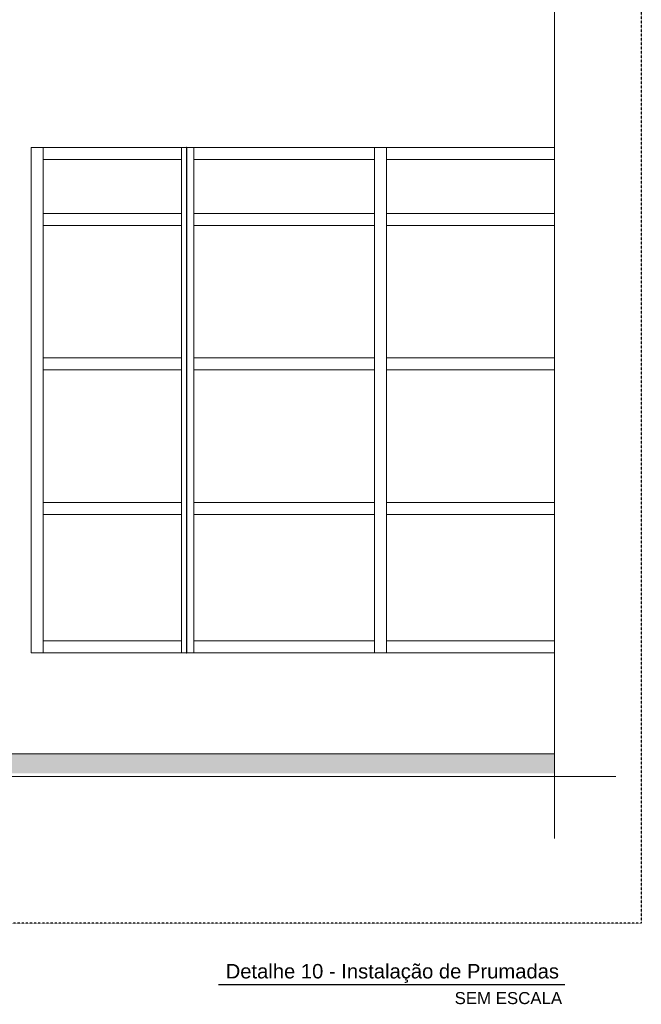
# Model space of a CAD drawing. Extents: x -90708 to 277869, y -117 to 207445.
# Tile 253 of 256: x -53824 to -51243, y 120831 to 124921. Entities that reach past the tile are written whole.
import ezdxf
from ezdxf.enums import TextEntityAlignment as Align

# ---------------------------------------------------------------- set-up
doc = ezdxf.new("R2010")
doc.units = 0
doc.header["$MEASUREMENT"] = 0
doc.header["$PDMODE"] = 3
doc.header["$PDSIZE"] = 0.005
doc.linetypes.add('DASHDOT', pattern=[1, 0.5, -0.25, 0, -0.25])
doc.layers.get('0').update_dxf_attribs({"linetype": 'CONTINUOUS'})
doc.layers.get('Defpoints').update_dxf_attribs({"linetype": 'CONTINUOUS'})
for name, color, linetype, lineweight in [('A-ANNO-DIMS', 4, 'CONTINUOUS', 9), ('A-FLOR-MCUT', 51, 'CONTINUOUS', 18), ('A-FLOR-PATT', 8, 'CONTINUOUS', 18), ('A-GLAZ-CURT', 52, 'CONTINUOUS', 18), ('A-GLAZ-CWMG', 51, 'CONTINUOUS', 18), ('A-WALL', 113, 'CONTINUOUS', 18), ('ARQ-COTAS', 20, 'CONTINUOUS', 18)]:
    doc.layers.add(name, color=color, linetype=linetype, lineweight=lineweight)
doc.layers.add('ARQ-GRELHAS', color=30, linetype='CONTINUOUS')
doc.layers.add('TEXTO', color=7, linetype='CONTINUOUS')
doc.styles.add('ARIAL', font='arial.ttf')
doc.styles.add('Century Gothic', font='GOTHIC.TTF', dxfattribs={"height": 0.143711})
doc.dimstyles.new('Diagonal_-_2MM_Century_Gothic_-_M_2_1', dxfattribs={"dimscale": 0.3048, "dimtxt": 0.15, "dimasz": 0.369094, "dimexe": 0.049213, "dimexo": 0.0625, "dimgap": 0.369094, "dimtad": 1, "dimrnd": 0.01, "dimzin": 0, "dimdsep": 46, "dimtxsty": 'Century Gothic', "dimblk1": 'OBLIQUE', "dimblk2": 'OBLIQUE', "dimsah": 1, "dimcen": 0.09, "dimdle": 0.049213, "dimazin": 0, "dimtfac": 1, "dimtdec": 4, "dimtix": 1, "dimtmove": 1, "dimatfit": 3, "dimfxl": 0.492126, "dimfxlon": 1, "dimtvp": 1, "dimtolj": 1, "dimtzin": 0, "dimarcsym": 2})

# ---------------------------------------------------------------- blocks, each defined once
blk = doc.blocks.new('Montante retangular - 50 x 150 mm-967408-Corte BB')
at = {"layer": 'A-GLAZ-CWMG'}
for p, q in [((-19.2273, 1), (-19.2273, 0.975)), ((-19.2273, 0.45), (-19.2273, 0.4))]:
    blk.add_line(p, q, dxfattribs=at)
blk = doc.blocks.new('Painel do sistema - Envidraçado-967536-Corte BB')
at = {"layer": 'A-GLAZ-CURT'}
for p, q in [((-26.6023, 0.975), (-27.3523, 0.975)), ((-27.3523, 0.975), (-27.3523, 0.45)), ((-26.6023, 0.45), (-26.6023, 0.975)), ((-27.3523, 0.45), (-26.6023, 0.45))]:
    blk.add_line(p, q, dxfattribs=at)
blk = doc.blocks.new('Montante retangular - 50 x 150 mm-967405-Corte BB')
at = {"layer": 'A-GLAZ-CWMG'}
for p, q in [((-14.4856, 1), (-14.4856, 0.975)), ((-14.4356, 1), (-14.4356, 0.975)), ((-14.4856, 0.45), (-14.4856, 0.4)), ((-14.4356, 0.45), (-14.4356, 0.4))]:
    blk.add_line(p, q, dxfattribs=at)
blk = doc.blocks.new('Painel do sistema - Envidraçado-967537-Corte BB')
at = {"layer": 'A-GLAZ-CURT'}
for p, q in [((-27.4023, 0.975), (-27.9773, 0.975)), ((-27.9773, 0.975), (-27.9773, 0.45)), ((-27.4023, 0.45), (-27.4023, 0.975)), ((-27.9773, 0.45), (-27.4023, 0.45))]:
    blk.add_line(p, q, dxfattribs=at)
blk = doc.blocks.new('Painel do sistema - Envidraçado-1801397-Corte BB')
at = {"layer": 'A-GLAZ-CURT'}
for p, q in [((-26.6023, 2.4486), (-27.3523, 2.4486)), ((-27.3523, 2.4486), (-27.3523, 2.225)), ((-26.6023, 2.225), (-26.6023, 2.4486)), ((-27.3523, 2.225), (-26.6023, 2.225))]:
    blk.add_line(p, q, dxfattribs=at)
blk = doc.blocks.new('Painel do sistema - Envidraçado-1801398-Corte BB')
at = {"layer": 'A-GLAZ-CURT'}
for p, q in [((-27.4023, 2.4486), (-27.9773, 2.4486)), ((-27.9773, 2.4486), (-27.9773, 2.225)), ((-27.4023, 2.225), (-27.4023, 2.4486)), ((-27.9773, 2.225), (-27.4023, 2.225))]:
    blk.add_line(p, q, dxfattribs=at)
blk = doc.blocks.new('Montante retangular - 50 x 150 mm-1801391-Corte BB')
at = {"layer": 'A-GLAZ-CWMG'}
for p, q in [((-19.2273, 2.4986), (-19.2273, 2.4486)), ((-19.2273, 2.225), (-19.2273, 2.2))]:
    blk.add_line(p, q, dxfattribs=at)
blk = doc.blocks.new('Montante retangular - 50 x 150 mm-1801390-Corte BB')
at = {"layer": 'A-GLAZ-CWMG'}
for p, q in [((-14.4856, 2.4986), (-14.4856, 2.4486)), ((-14.4356, 2.4986), (-14.4356, 2.4486)), ((-14.4856, 2.225), (-14.4856, 2.2)), ((-14.4356, 2.225), (-14.4356, 2.2))]:
    blk.add_line(p, q, dxfattribs=at)
blk = doc.blocks.new('Montante retangular - 50 x 150 mm-679206-Corte BB')
at = {"layer": 'A-GLAZ-CWMG'}
for p, q in [((-27.3523, 2.175), (-27.3523, 2.225)), ((-26.6023, 2.225), (-26.6023, 2.175))]:
    blk.add_line(p, q, dxfattribs=at)
blk = doc.blocks.new('Montante retangular - 50 x 150 mm-962006-Corte BB')
at = {"layer": 'A-GLAZ-CWMG'}
for p, q in [((-27.9773, 2.175), (-27.9773, 2.225)), ((-27.4023, 2.225), (-27.4023, 2.175))]:
    blk.add_line(p, q, dxfattribs=at)
blk = doc.blocks.new('Painel do sistema - Envidraçado-967561-Corte BB')
at = {"layer": 'A-GLAZ-CURT'}
for p, q in [((-26.6023, 2.175), (-27.3523, 2.175)), ((-27.3523, 2.175), (-27.3523, 1.625)), ((-26.6023, 1.625), (-26.6023, 2.175)), ((-27.3523, 1.625), (-26.6023, 1.625))]:
    blk.add_line(p, q, dxfattribs=at)
blk = doc.blocks.new('Painel do sistema - Envidraçado-967562-Corte BB')
at = {"layer": 'A-GLAZ-CURT'}
for p, q in [((-27.4023, 2.175), (-27.9773, 2.175)), ((-27.9773, 2.175), (-27.9773, 1.625)), ((-27.4023, 1.625), (-27.4023, 2.175)), ((-27.9773, 1.625), (-27.4023, 1.625))]:
    blk.add_line(p, q, dxfattribs=at)
blk = doc.blocks.new('Montante retangular - 50 x 150 mm-967428-Corte BB')
at = {"layer": 'A-GLAZ-CWMG'}
for p, q in [((-19.2273, 2.2), (-19.2273, 2.175)), ((-19.2273, 1.625), (-19.2273, 1.6))]:
    blk.add_line(p, q, dxfattribs=at)
blk = doc.blocks.new('Montante retangular - 50 x 150 mm-967421-Corte BB')
at = {"layer": 'A-GLAZ-CWMG'}
for p, q in [((-14.4856, 2.2), (-14.4856, 2.175)), ((-14.4356, 2.2), (-14.4356, 2.175)), ((-14.4856, 1.625), (-14.4856, 1.6)), ((-14.4356, 1.625), (-14.4356, 1.6))]:
    blk.add_line(p, q, dxfattribs=at)
blk = doc.blocks.new('Montante retangular - 50 x 150 mm-962004-Corte BB')
at = {"layer": 'A-GLAZ-CWMG'}
for p, q in [((-27.3523, 0.4), (-27.3523, 0.45)), ((-26.6023, 0.45), (-26.6023, 0.4))]:
    blk.add_line(p, q, dxfattribs=at)
blk = doc.blocks.new('Montante retangular - 50 x 150 mm-962005-Corte BB')
at = {"layer": 'A-GLAZ-CWMG'}
for p, q in [((-27.9773, 0.4), (-27.9773, 0.45)), ((-27.4023, 0.45), (-27.4023, 0.4))]:
    blk.add_line(p, q, dxfattribs=at)
blk = doc.blocks.new('Montante retangular - 50 x 150 mm-962003-Corte BB')
at = {"layer": 'A-GLAZ-CWMG'}
for p, q in [((-27.9773, 2.4486), (-27.9773, 2.4986)), ((-27.4023, 2.4986), (-27.4023, 2.4486))]:
    blk.add_line(p, q, dxfattribs=at)
blk = doc.blocks.new('Montante retangular - 50 x 150 mm-679202-Corte BB')
at = {"layer": 'A-GLAZ-CWMG'}
for p, q in [((-27.3523, 2.4486), (-27.3523, 2.4986)), ((-26.6023, 2.4986), (-26.6023, 2.4486))]:
    blk.add_line(p, q, dxfattribs=at)
blk = doc.blocks.new('_Oblique')
at = {"color": 0, "linetype": 'ByBlock', "lineweight": -2}
blk.add_line((-0.5, -0.5), (0.5, 0.5), dxfattribs=at)
blk = doc.blocks.new('*D1023')
at = {"layer": 'A-ANNO-DIMS', "color": 0, "lineweight": -2, "transparency": 16777216}
for p, q in [((-53130.2, 124390), (-53130.8, 124390)), ((-53130.8, 124390), (-53130.8, 122291.4)), ((-53130.2, 122291.4), (-53130.8, 122291.4))]:
    blk.add_line(p, q, dxfattribs=at)
at = {"layer": 'Defpoints', "color": 0, "transparency": 16777216}
for p in [(-53030.8, 124390), (-53130.8, 122291.4), (-53030.8, 122291.4)]:
    blk.add_point(p, dxfattribs=at)
at = {"layer": 'A-ANNO-DIMS', "color": 0, "lineweight": -2, "transparency": 16777216, "xscale": 0.1125, "yscale": 0.1125, "zscale": 0.1125}
for p, rotation in [((-53130.8, 124390), 90), ((-53130.8, 122291.4), 270)]:
    blk.add_blockref('_Oblique', p, dxfattribs=dict(at, rotation=rotation))
at = {"layer": 'A-ANNO-DIMS', "color": 0, "transparency": 16777216, "insert": (-53131, 123340.7), "char_height": 0.144, "width": 0.312, "attachment_point": 5, "rotation": 90, "style": 'Century Gothic'}
blk.add_mtext('\\A1;2098.62', dxfattribs=at)

msp = doc.modelspace()

# ---------------------------------------------------------------- hatches: boundary and pattern name
at = {"layer": 'A-FLOR-PATT', "lineweight": 18}
msp.add_hatch(color=256, dxfattribs=at).paths.add_polyline_path([(-51603.975, 121791.409), (-51603.975, 121871.409), (-54126.597, 121871.409), (-54126.597, 121791.409)])

# ---------------------------------------------------------------- linework, layer by layer
at = {"layer": 'A-FLOR-MCUT'}
msp.add_line((-51603.975, 121871.409), (-54126.597, 121871.409), dxfattribs=at)
at = {"layer": 'A-GLAZ-CURT'}
for p, q in [((-51603.975, 124340.03), (-52301.596, 124340.03)), ((-52301.596, 124340.03), (-52301.596, 124116.409)), ((-52301.596, 124116.409), (-51603.975, 124116.409)), ((-51603.975, 124066.409), (-52301.596, 124066.409)), ((-52301.596, 124066.409), (-52301.596, 123516.409)), ((-52301.596, 123516.409), (-51603.975, 123516.409)), ((-51603.975, 123466.409), (-52301.596, 123466.409)), ((-52301.596, 123466.409), (-52301.596, 122916.409)), ((-52301.596, 122916.409), (-51603.975, 122916.409)), ((-51603.975, 122866.409), (-52301.596, 122866.409)), ((-52301.596, 122866.409), (-52301.596, 122341.409)), ((-52301.596, 122341.409), (-51603.975, 122341.409))]:
    msp.add_line(p, q, dxfattribs=at)
at = {"layer": 'A-GLAZ-CWMG'}
for p, q in [((-52301.596, 124340.03), (-52301.596, 124390.03)), ((-52301.596, 124066.409), (-52301.596, 124116.409)), ((-52301.596, 123466.409), (-52301.596, 123516.409)), ((-52301.596, 122866.409), (-52301.596, 122916.409)), ((-52301.596, 122291.409), (-52301.596, 122341.409))]:
    msp.add_line(p, q, dxfattribs=at)
at = {"layer": 'A-WALL'}
for p, q in [((-53776.597, 124390.03), (-53776.597, 122291.409)), ((-53776.597, 124390.03), (-51603.975, 124390.03)), ((-51603.975, 122291.409), (-53776.597, 122291.409))]:
    msp.add_line(p, q, dxfattribs=at)
at = {"layer": 'ARQ-COTAS'}
for p, q in [((-51603.975, 127391.352), (-51603.975, 121519.985)), ((-54276.597, 121777.752), (-51349.138, 121777.752))]:
    msp.add_line(p, q, dxfattribs=at)
at = {"layer": 'ARQ-GRELHAS', "linetype": 'DASHDOT', "ltscale": 0.05}
msp.add_lwpolyline([(-55976.216, 128017.07), (-51243.379, 128017.07), (-51243.379, 121168.993), (-55976.216, 121168.993)], close=True, dxfattribs=at)
at = {"layer": 'TEXTO'}
msp.add_line((-51560.213, 120912.46), (-52999.308, 120912.46), dxfattribs=at)

# ---------------------------------------------------------------- block references
at = {"layer": 'A-GLAZ-CURT', "xscale": 1000, "yscale": 1000, "zscale": 1000}
for name, p in [('Painel do sistema - Envidraçado-1801398-Corte BB', (-25749.323, 121891.409)), ('Painel do sistema - Envidraçado-1801397-Corte BB', (-25749.323, 121891.409)), ('Painel do sistema - Envidraçado-967562-Corte BB', (-25749.323, 121891.409)), ('Painel do sistema - Envidraçado-967561-Corte BB', (-25749.323, 121891.409)), ('Painel do sistema - Envidraçado-967562-Corte BB', (-25749.323, 121291.409)), ('Painel do sistema - Envidraçado-967561-Corte BB', (-25749.323, 121291.409)), ('Painel do sistema - Envidraçado-967537-Corte BB', (-25749.323, 121891.409)), ('Painel do sistema - Envidraçado-967536-Corte BB', (-25749.323, 121891.409))]:
    msp.add_blockref(name, p, dxfattribs=at)
at = {"layer": 'A-GLAZ-CWMG', "xscale": 1000, "yscale": 1000, "zscale": 1000}
for name, p in [('Montante retangular - 50 x 150 mm-1801391-Corte BB', (-34499.323, 121891.409)), ('Montante retangular - 50 x 150 mm-962003-Corte BB', (-25749.323, 121891.409)), ('Montante retangular - 50 x 150 mm-1801390-Corte BB', (-38666.023, 121891.409)), ('Montante retangular - 50 x 150 mm-679202-Corte BB', (-25749.323, 121891.409)), ('Montante retangular - 50 x 150 mm-1801390-Corte BB', (-37866.023, 121891.409)), ('Montante retangular - 50 x 150 mm-962006-Corte BB', (-25749.323, 121891.409)), ('Montante retangular - 50 x 150 mm-967428-Corte BB', (-34499.323, 121891.409)), ('Montante retangular - 50 x 150 mm-967421-Corte BB', (-38666.023, 121891.409)), ('Montante retangular - 50 x 150 mm-679206-Corte BB', (-25749.323, 121891.409)), ('Montante retangular - 50 x 150 mm-967421-Corte BB', (-37866.023, 121891.409)), ('Montante retangular - 50 x 150 mm-962006-Corte BB', (-25749.323, 121291.409)), ('Montante retangular - 50 x 150 mm-679206-Corte BB', (-25749.323, 121291.409)), ('Montante retangular - 50 x 150 mm-967428-Corte BB', (-34499.323, 121291.409)), ('Montante retangular - 50 x 150 mm-967421-Corte BB', (-38666.023, 121291.409)), ('Montante retangular - 50 x 150 mm-967421-Corte BB', (-37866.023, 121291.409)), ('Montante retangular - 50 x 150 mm-962006-Corte BB', (-25749.323, 120691.409)), ('Montante retangular - 50 x 150 mm-679206-Corte BB', (-25749.323, 120691.409)), ('Montante retangular - 50 x 150 mm-967408-Corte BB', (-34499.323, 121891.409)), ('Montante retangular - 50 x 150 mm-967405-Corte BB', (-38666.023, 121891.409)), ('Montante retangular - 50 x 150 mm-967405-Corte BB', (-37866.023, 121891.409)), ('Montante retangular - 50 x 150 mm-962005-Corte BB', (-25749.323, 121891.409)), ('Montante retangular - 50 x 150 mm-962004-Corte BB', (-25749.323, 121891.409))]:
    msp.add_blockref(name, p, dxfattribs=at)

# ---------------------------------------------------------------- texts
at = {"layer": 'TEXTO', "color": 6, "style": 'ARIAL'}
msp.add_text('Detalhe 10 - Instalação de Prumadas', height=60, dxfattribs=at).set_placement((-51585.094, 120938.913), align=Align.RIGHT)
at = {"layer": 'TEXTO', "style": 'ARIAL'}
msp.add_text('SEM ESCALA', height=50, dxfattribs=at).set_placement((-51572.027, 120832.352), align=Align.RIGHT)

# ---------------------------------------------------------------- dimensions: what is measured, and where the dimension line sits
at = {"layer": 'A-ANNO-DIMS'}
dim = msp.add_linear_dim(base=(-53130.826, 122291.409), p1=(-53030.826, 124390.03), p2=(-53030.826, 122291.409), angle=90, dimstyle='Diagonal_-_2MM_Century_Gothic_-_M_2_1', override={"dimpost": '<>', "dimfxl": 2.098622}, dxfattribs=at)
dim.commit()
dim.dimension.update_dxf_attribs({"geometry": '*D1023', "text_midpoint": (-53131.014, 123340.719)})

doc.saveas('drawing.dxf')
